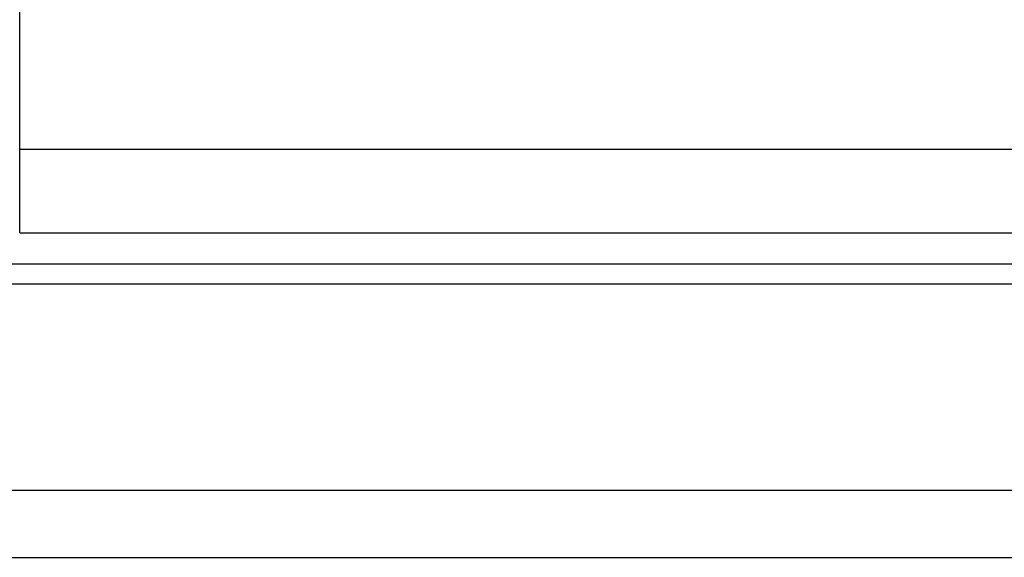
# Model space of a CAD drawing. Header units: millimetres. Extents: x 8 to 314, y 87 to 183.
# Tile 3 of 38: x 220 to 238, y 103 to 113. Entities that reach past the tile are written whole.
import ezdxf

# ---------------------------------------------------------------- set-up
doc = ezdxf.new("R2010")
doc.units = ezdxf.units.MM
doc.header["$LTSCALE"] = 0.15
doc.layers.add('OUT', color=3, linetype='CONTINUOUS')

msp = doc.modelspace()

# ---------------------------------------------------------------- linework, layer by layer
at = {"layer": 'OUT', "color": 0}
for p, q in [((220.371, 109.11), (220.371, 136.31)), ((220.371, 110.61), (255.571, 110.61)), ((220.371, 109.11), (255.571, 109.11)), ((165.546, 108.557), (313.971, 108.557)), ((165.491, 108.203), (313.971, 108.203)), ((164.369, 104.51), (313.971, 104.51)), ((127.971, 103.31), (313.971, 103.31))]:
    msp.add_line(p, q, dxfattribs=at)

doc.saveas('drawing.dxf')
